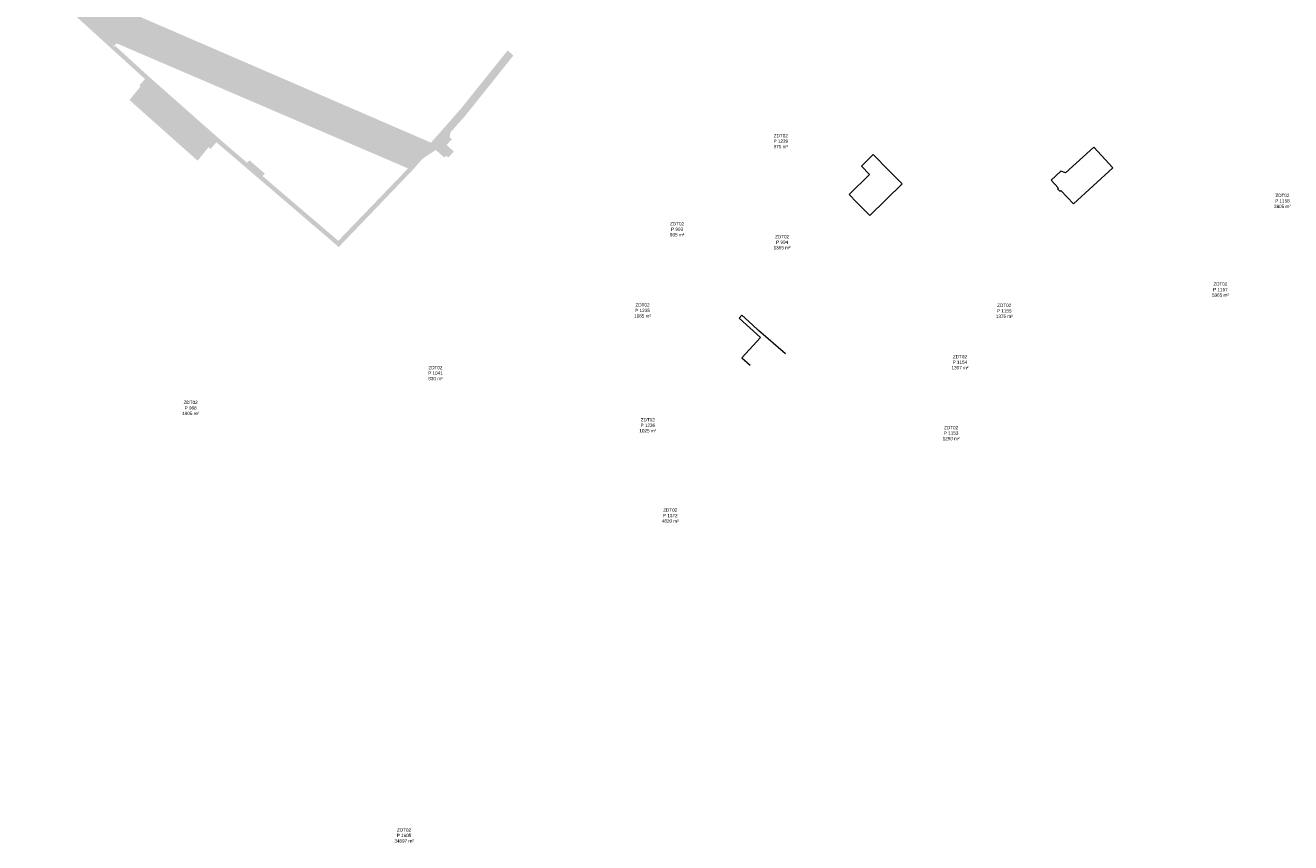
# Model space of a CAD drawing. Header units: metres. Extents: x 102852 to 106916, y 385458 to 392749.
# Tile 4 of 47: x 104800 to 105145, y 387883 to 388106. Entities that reach past the tile are written whole.
import ezdxf

# ---------------------------------------------------------------- set-up
doc = ezdxf.new("R2010")
doc.units = ezdxf.units.M
doc.layers.add('0-BEBOUWING', color=7, linetype='Continuous', lineweight=30, true_color=0x636466)
doc.layers.add('B-WE-OG-TOPOGRAFIE_BEBOUWING-G', color=7, linetype='Continuous', lineweight=13, true_color=0x636466)
for name, color, linetype, lineweight in [('0-VERHARDING', 9, 'Continuous', 30), ('B-WE-KG-GRENS-T18', 10, 'Continuous', 13), ('X-XX-AL-VERWIJZING-G', 7, 'Continuous', 13)]:
    doc.layers.add(name, color=color, linetype=linetype, lineweight=lineweight)
doc.styles.add('NLCS-ISO-T25', font='NLCS-ISO.ttf')

# ---------------------------------------------------------------- blocks, each defined once
blk = doc.blocks.new('kadata_1')
at = {"layer": 'B-WE-OG-TOPOGRAFIE_BEBOUWING-G', "flags": 128}
for points in [[(105096.49, 388066.771), (105091.31, 388072.401), (105083.6, 388065.381), (105082.31, 388065.791), (105079.67, 388063.371), (105081.61, 388061.271), (105081.36, 388061.021), (105082.03, 388060.321), (105082.28, 388060.571), (105085.72, 388056.941), (105096.49, 388066.771)], [(105035.44, 388065.89), (105031.078, 388070.338), (105027.866, 388067.188), (105030.106, 388064.904), (105024.508, 388059.414), (105026.63, 388057.25), (105030.13, 388053.681), (105038.94, 388062.321), (105035.44, 388065.89)], [(104995.261, 388026.527), (104994.52, 388025.714)], [(104998.14, 388023.852), (104995.261, 388026.527)], [(104994.52, 388025.714), (104997.423, 388023.066)], [(104997.423, 388023.066), (105000.289, 388020.452)], [(105007.093, 388015.959), (104999.8, 388022.31), (104998.14, 388023.852)], [(105000.289, 388020.452), (104995.239, 388014.914), (104997.5, 388012.85)]]:
    blk.add_lwpolyline(points, dxfattribs=at)
at = {"layer": 'B-WE-KG-GRENS-T18', "char_height": 0.9, "attachment_point": 5, "style": 'NLCS-ISO-T25'}
for s, insert in [('\\fArial|b0|i0|c00|p39;ZDT02\\PP 1229\\P975 m²', (105005.847, 388074)), ('\\fArial|b0|i0|c00|p39;ZDT02\\PP 1158\\P2805 m²', (105142.791, 388057.682)), ('\\fArial|b0|i0|c00|p39;ZDT02\\PP 993\\P935 m²', (104977.541, 388049.954)), ('\\fArial|b0|i0|c00|p39;ZDT02\\PP 994\\P1365 m²', (105006.207, 388046.426)), ('\\fArial|b0|i0|c00|p39;ZDT02\\PP 1157\\P5365 m²', (105125.862, 388033.497)), ('\\fArial|b0|i0|c00|p39;ZDT02\\PP 1235\\P1685 m²', (104968.102, 388027.79)), ('\\fArial|b0|i0|c00|p39;ZDT02\\PP 1155\\P1375 m²', (105066.851, 388027.693)), ('\\fArial|b0|i0|c00|p39;ZDT02\\PP 1041\\P830 m²', (104911.575, 388010.695)), ('\\fArial|b0|i0|c00|p39;ZDT02\\PP 1154\\P1307 m²', (105054.759, 388013.665)), ('\\fArial|b0|i0|c00|p39;ZDT02\\PP 988\\P4905 m²', (104844.742, 388001.186)), ('\\fArial|b0|i0|c00|p39;ZDT02\\PP 1236\\P1025 m²', (104969.54, 387996.452)), ('\\fArial|b0|i0|c00|p39;ZDT02\\PP 1153\\P1290 m²', (105052.341, 387994.318)), ('\\fArial|b0|i0|c00|p39;ZDT02\\PP 1372\\P4820 m²', (104975.676, 387971.817)), ('\\fArial|b0|i0|c00|p39;ZDT02\\PP 1605\\P34897 m²', (104903.001, 387884.502))]:
    blk.add_mtext(s, dxfattribs=dict(at, insert=insert))
blk = doc.blocks.new('kadata_2')
at = {"layer": 'B-WE-OG-TOPOGRAFIE_BEBOUWING-G', "flags": 128}
for points in [[(105096.49, 388066.771), (105091.31, 388072.401), (105083.6, 388065.381), (105082.31, 388065.791), (105079.67, 388063.371), (105081.61, 388061.271), (105081.36, 388061.021), (105082.03, 388060.321), (105082.28, 388060.571), (105085.72, 388056.941), (105096.49, 388066.771)], [(105035.44, 388065.89), (105031.078, 388070.338), (105027.866, 388067.188), (105030.106, 388064.904), (105024.508, 388059.414), (105026.63, 388057.25), (105030.13, 388053.681), (105038.94, 388062.321), (105035.44, 388065.89)], [(104995.261, 388026.527), (104994.52, 388025.714)], [(104998.14, 388023.852), (104995.261, 388026.527)], [(104994.52, 388025.714), (104997.423, 388023.066)], [(104997.423, 388023.066), (105000.289, 388020.452)], [(105007.093, 388015.959), (104999.8, 388022.31), (104998.14, 388023.852)], [(105000.289, 388020.452), (104995.239, 388014.914), (104997.5, 388012.85)]]:
    blk.add_lwpolyline(points, dxfattribs=at)
at = {"layer": 'B-WE-KG-GRENS-T18', "char_height": 0.9, "attachment_point": 5, "style": 'NLCS-ISO-T25'}
for s, insert in [('\\fArial|b0|i0|c00|p39;ZDT02\\PP 1229\\P975 m²', (105005.847, 388074)), ('\\fArial|b0|i0|c00|p39;ZDT02\\PP 1158\\P2805 m²', (105142.791, 388057.682)), ('\\fArial|b0|i0|c00|p39;ZDT02\\PP 993\\P935 m²', (104977.541, 388049.954)), ('\\fArial|b0|i0|c00|p39;ZDT02\\PP 994\\P1365 m²', (105006.207, 388046.426)), ('\\fArial|b0|i0|c00|p39;ZDT02\\PP 1157\\P5365 m²', (105125.862, 388033.497)), ('\\fArial|b0|i0|c00|p39;ZDT02\\PP 1235\\P1685 m²', (104968.102, 388027.79)), ('\\fArial|b0|i0|c00|p39;ZDT02\\PP 1155\\P1375 m²', (105066.851, 388027.693)), ('\\fArial|b0|i0|c00|p39;ZDT02\\PP 1041\\P830 m²', (104911.575, 388010.695)), ('\\fArial|b0|i0|c00|p39;ZDT02\\PP 1154\\P1307 m²', (105054.759, 388013.665)), ('\\fArial|b0|i0|c00|p39;ZDT02\\PP 988\\P4905 m²', (104844.742, 388001.186)), ('\\fArial|b0|i0|c00|p39;ZDT02\\PP 1236\\P1025 m²', (104969.54, 387996.452)), ('\\fArial|b0|i0|c00|p39;ZDT02\\PP 1153\\P1290 m²', (105052.341, 387994.318)), ('\\fArial|b0|i0|c00|p39;ZDT02\\PP 1372\\P4820 m²', (104975.676, 387971.817)), ('\\fArial|b0|i0|c00|p39;ZDT02\\PP 1605\\P34897 m²', (104903.001, 387884.502))]:
    blk.add_mtext(s, dxfattribs=dict(at, insert=insert))

msp = doc.modelspace()

# ---------------------------------------------------------------- hatches: boundary and pattern name
at = {"layer": '0-BEBOUWING', "ltscale": 0.2}
for points in [[(104823.22, 388102.05), (104820.9, 388104.18), (104820.13, 388103.3), (104820.24, 388103.2), (104823.84, 388099.93), (104824.63, 388100.75)], [(104830.91, 388088.13), (104831.36, 388088.63), (104831.06, 388088.92), (104828.04, 388085.23), (104846.64, 388068.68), (104849.66, 388072.38), (104849.34, 388072.66), (104848.94, 388072.16)]]:
    msp.add_hatch(color=256, dxfattribs=at).paths.add_polyline_path(points)
at = {"layer": '0-BEBOUWING', "ltscale": 0.2, "extrusion": (0, 0, -1)}
msp.add_hatch(color=256, dxfattribs=at).paths.add_polyline_path([(-104860.22, 388067.71), (-104860.98, 388068.64), (-104864.8, 388065.33), (-104864.01, 388064.46)])
at = {"layer": '0-VERHARDING', "ltscale": 0.2, "extrusion": (0, 0, -1)}
msp.add_hatch(color=256, dxfattribs=at).paths.add_polyline_path([(-104801.29, 388120.76), (-104820.12, 388103.68), (-104819.92, 388103.49), (-104824.01, 388099.72), (-104824.24, 388099.94), (-104833.23, 388091.72), (-104853.12, 388074.15), (-104860.17, 388068.1), (-104860.75, 388068.77), (-104860.95, 388068.6), (-104860.22, 388067.71), (-104864.01, 388064.46), (-104864.8, 388065.33), (-104864.97, 388065.14), (-104864.4, 388064.47), (-104885.06, 388046.81), (-104904.23, 388066.71), (-104916.4, 388080.43), (-104917.69, 388081.95), (-104918.33, 388082.63), (-104925.17, 388091.15), (-104931.26, 388098.72), (-104932.42, 388097.79), (-104932.87, 388097.41), (-104926.94, 388089.97), (-104920.57, 388082.02), (-104919.68, 388080.92), (-104918.6, 388079.69), (-104914.87, 388075.53), (-104916.04, 388074.54), (-104914.62, 388072.97), (-104916.59, 388071.17), (-104915.12, 388069.56), (-104914.73, 388069.92), (-104914.6, 388069.77), (-104914.6, 388069.77), (-104914.39, 388069.96), (-104914, 388069.54), (-104910.82, 388072.31), (-104905.28, 388066.06), (-104885.18, 388045.11), (-104863.63, 388063.56), (-104851.78, 388073.71), (-104850.17, 388071.88), (-104849.69, 388072.39), (-104849.66, 388072.38), (-104849.34, 388072.66), (-104848.94, 388072.16), (-104830.91, 388088.13), (-104831.36, 388088.63), (-104831.06, 388088.92), (-104830.75, 388089.26), (-104832.31, 388090.94), (-104799.61, 388120.67), (-104801.29, 388120.76), (-104910.35, 388073.61), (-104916.4, 388080.43), (-104915.45, 388075.04), (-104916.04, 388074.54), (-104908.05, 388069.19), (-104905.28, 388066.06), (-104818.93, 388103.11), (-104799.61, 388120.67)])

# ---------------------------------------------------------------- block references
at = {"layer": 'X-XX-AL-VERWIJZING-G', "rotation": 360}
for name in ['kadata_1', 'kadata_2']:
    msp.add_blockref(name, (0, 0), dxfattribs=at)

doc.saveas('drawing.dxf')
